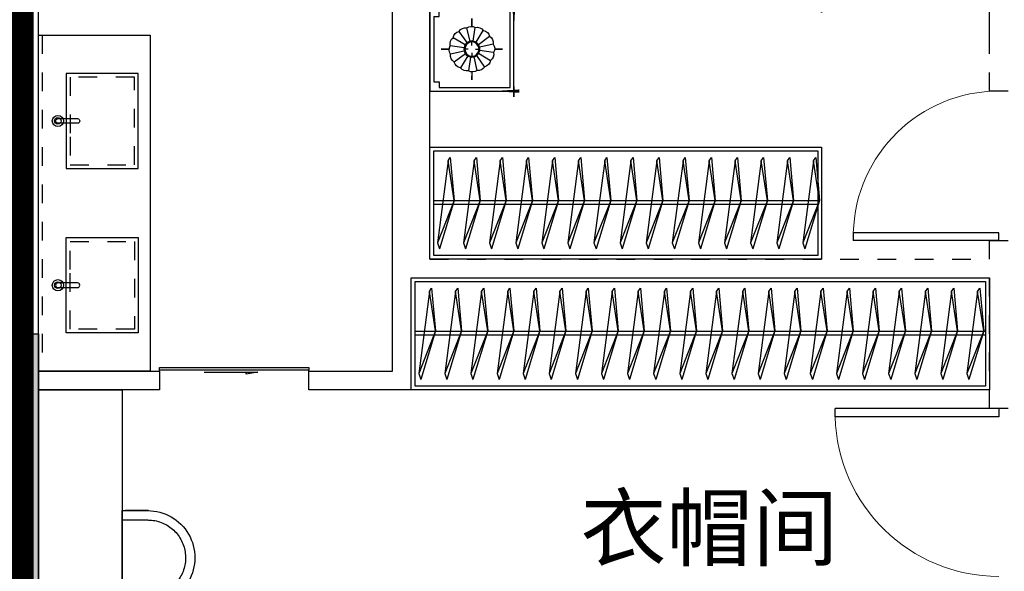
# Model space of a CAD drawing. Header units: millimetres. Extents: x 296296 to 297283, y 219875 to 220035.
# Tile 69 of 256: x 296688 to 296693, y 220017 to 220020. Entities that reach past the tile are written whole.
import ezdxf

# ---------------------------------------------------------------- set-up
doc = ezdxf.new("R2010")
doc.units = ezdxf.units.MM
for name, pattern in [('185洋房-中间套（报建版）-旧规$0$DASH', [0.35, 0.25, -0.1]), ('185洋房-中间套（报建版）-旧规$0$洋房户型$0$CONTINOUS', [0]), ('185洋房-中间套（报建版）-旧规$0$洋房户型$0$DASH', [0.35, 0.25, -0.1]), ('185洋房-中间套（报建版）-旧规$0$洋房户型$0$XU-140-SF-N1$0$DASH', [0.35, 0.25, -0.1])]:
    doc.linetypes.add(name, pattern=pattern)
doc.layers.add('面积-计容-住宅-1', color=1, linetype='Continuous', lineweight=0)
doc.styles.get("Standard").update_dxf_attribs({"font": 'arial.ttf'})

# ---------------------------------------------------------------- blocks, each defined once
blk = doc.blocks.new('wy53eu64i765i57i78i')
blk.add_hatch(color=253).paths.add_polyline_path([(982074.855165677, 187858.4381568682), (982274.855165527, 187858.4381568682), (982274.855165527, 184858.4381608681), (982074.855165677, 184858.4381608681)])
at = {"color": 253}
blk.add_lwpolyline([(982074.855165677, 187858.4381568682), (982274.855165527, 187858.4381568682), (982274.855165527, 184858.4381608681), (982074.855165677, 184858.4381608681)], close=True, dxfattribs=at)
blk = doc.blocks.new('sayea5yuteaytuytrauyt')
h = blk.add_hatch()
h.set_pattern_fill('钢筋混凝土', color=253, scale=100)
h.set_pattern_definition([(45, (0, 0), (-176.7766952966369, 176.7766952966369), []), (49.99999999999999, (0, 0), (717.2601826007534, -62.75213498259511), [75, -825]), (355, (0, 0), (-138.751333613, 752.1921337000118), [60, -660]), (100.4514, (59.77168, -5.22934), (578.5093817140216, 689.4395420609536), [63.74019000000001, -701.142112]), (46.1842, (0, 200), (1067.241048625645, -165.5190143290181), [112.5, -1237.5]), (96.63560000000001, (88.936745, 186.206693), (934.6627055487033, 974.1178709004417), [95.610288, -1051.713]), (351.1842, (0, 200), (934.6619451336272, 974.1186009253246), [90, -990]), (21, (100, 150), (596.9070521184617, -402.6188906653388), [75, -825]), (326.0000000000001, (100, 150), (243.3153319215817, 725.150045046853), [60, -660]), (71.4514, (149.742233, 116.448394), (840.22262858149, 322.5304967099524), [63.74019000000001, -701.142112]), (37.5, (0, 0), (12.15985531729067, 332.8938538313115), [0, -652, 0, -670, 0, -662.5]), (7.5, (0, 0), (263.0695374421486, 394.4117118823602), [0, -382, 0, -637, 0, -252.5]), (327.5, (-223, 0), (533.822436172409, -22.55487173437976), [0, -250, 0, -780, 0, -1035]), (317.5, (-323, 0), (583.1861693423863, 100.1049823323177), [0, -325, 0, -518, 0, -735])])
h.paths.add_polyline_path([(1007424.854593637, 89058.43775986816), (1007424.854593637, 87258.43856486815), (1007174.854593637, 87258.43856486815), (1007174.854593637, 89058.43775986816)])
h.paths.add_polyline_path([(1021574.855280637, 89058.43775986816), (1021574.855280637, 87258.43856486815), (1021324.855280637, 87258.43856486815), (1021324.855280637, 89058.43775986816)])
h.paths.add_polyline_path([(989374.8548266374, 89058.43775186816), (989374.8548266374, 87258.43815686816), (989124.8548266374, 87258.43815686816), (989124.8548266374, 89058.43775186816)])
h.paths.add_polyline_path([(1039624.855051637, 89058.43775186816), (1039624.855051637, 87258.43815686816), (1039374.855051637, 87258.43815686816), (1039374.855051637, 89058.43775186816)])
h.paths.add_polyline_path([(1014474.854936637, 87858.43815686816), (1014474.854936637, 84858.43816086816), (1014274.854936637, 84858.43816086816), (1014274.854936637, 87858.43815686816)])
h.paths.add_polyline_path([(1044574.854944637, 92958.43692786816), (1044574.854944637, 91158.43691286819), (1044374.854944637, 91158.43691286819), (1044374.854944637, 92758.43691286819), (1044074.854822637, 92758.43691286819), (1044074.854822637, 92958.43691286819)])
h.paths.add_polyline_path([(984374.8549336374, 92758.43691286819), (984374.8549336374, 91158.43691286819), (984174.8549336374, 91158.43691286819), (984174.8548116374, 92958.43691286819), (984674.8550556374, 92958.43691286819), (984674.8550556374, 92758.43691286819)])
h.paths.add_polyline_path([(1027974.850721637, 92758.43691286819), (1027974.850721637, 91258.40206186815), (1027774.850721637, 91258.40206186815), (1027774.850721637, 92958.43691286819), (1028324.850721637, 92958.43691286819), (1028324.850721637, 92758.43691286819)])
h.paths.add_polyline_path([(1000974.859155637, 92958.43691286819), (1000974.859155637, 91258.40206186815), (1000774.859155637, 91258.40206186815), (1000774.859155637, 92758.43691286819), (1000424.859155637, 92758.43691286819), (1000424.859155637, 92958.43691286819)])
h.paths.add_polyline_path([(1033174.859613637, 92958.43691286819), (1033174.859613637, 91258.40205786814), (1032974.859613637, 91258.40205786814), (1032974.859613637, 92758.43691286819), (1032624.859613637, 92758.43691286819), (1032624.859613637, 92958.43691286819)])
h.paths.add_polyline_path([(995774.8502636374, 92758.43691286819), (995774.8502636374, 91258.40205786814), (995574.8502636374, 91258.40205786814), (995574.8502636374, 92958.43691286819), (996124.8502636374, 92958.43691286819), (996124.8502636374, 92758.43691286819)])
h.paths.add_polyline_path([(1014874.854936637, 80258.43772586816), (1014874.854936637, 80058.43772586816), (1014274.854936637, 80058.43772586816), (1014274.854936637, 81858.43772586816), (1014474.854936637, 81858.43772586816), (1014474.854936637, 80258.43772586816)])
h.paths.add_polyline_path([(1046674.855165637, 92358.43775186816), (1046674.855165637, 90658.43777086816), (1046474.855165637, 90658.43777086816), (1046474.855165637, 92158.43775186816), (1046024.855051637, 92158.43775186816), (1046024.855051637, 92358.43775186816)])
h.paths.add_polyline_path([(982274.8547116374, 92158.43775186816), (982274.8547116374, 90658.43777086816), (982074.8547116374, 90658.43777086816), (982074.8547116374, 92358.43775186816), (982724.8548266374, 92358.43775186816), (982724.8548266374, 92158.43775186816)])
h.paths.add_polyline_path([(1042874.855566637, 80058.43772586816), (1042874.855604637, 79458.43791586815), (1042074.855596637, 79458.43791586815), (1042074.855596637, 79658.43791586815), (1042674.855566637, 79658.43791586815), (1042674.855528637, 80258.43772586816), (1043624.855539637, 80258.43772586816), (1043624.855539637, 80058.43772586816)])
h.paths.add_polyline_path([(1010674.855341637, 80058.43772586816), (1010674.855379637, 79458.43791586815), (1009874.855367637, 79458.43791586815), (1009874.855367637, 79658.43791586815), (1010474.855341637, 79658.43791586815), (1010474.855303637, 80258.43772586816), (1011424.855310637, 80258.43772586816), (1011424.855310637, 80058.43772586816)])
h.paths.add_polyline_path([(1018874.854505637, 79658.43791586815), (1018874.854505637, 79458.43791586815), (1018074.854498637, 79458.43791586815), (1018074.854536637, 80058.43772586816), (1017324.854563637, 80058.43772586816), (1017324.854563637, 80258.43772586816), (1018274.854536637, 80258.43773286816), (1018274.854536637, 79658.43791586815)])
h.paths.add_polyline_path([(986674.8542806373, 79658.43791586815), (986674.8542806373, 79458.43791586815), (985874.8542736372, 79458.43791586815), (985874.8543116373, 80058.43772586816), (985124.8543376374, 80058.43772586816), (985124.8543376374, 80258.43772586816), (986074.8543116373, 80258.43773286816), (986074.8543116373, 79658.43791586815)])
h.paths.add_polyline_path([(1016574.855280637, 92758.43691286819), (1016574.855280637, 91158.43691286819), (1016374.855280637, 91158.43691286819), (1016374.855280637, 92158.43775186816), (1016074.855051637, 92158.43775186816), (1016074.855051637, 92358.43775186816), (1016374.855280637, 92358.43775186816), (1016374.855280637, 92958.43691286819), (1016874.855280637, 92958.43691286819), (1016874.855280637, 92758.43691286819)])
h.paths.add_polyline_path([(1012374.854593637, 92158.43775186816), (1012374.854593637, 91158.43691286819), (1012174.854593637, 91158.43691286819), (1012174.854593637, 92758.43691286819), (1011874.854593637, 92758.43691286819), (1011874.854593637, 92958.43691286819), (1012374.854593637, 92958.43691286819), (1012374.854593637, 92358.43775186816), (1012674.854826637, 92358.43775186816), (1012674.854826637, 92158.43775186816)])
h.paths.add_polyline_path([(1031699.854631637, 87258.43614286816), (1031699.854631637, 86658.43778686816), (1029249.854215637, 86658.43778686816), (1029249.854215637, 87258.43614286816), (1029449.854215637, 87258.43614286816), (1029449.854215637, 86858.43778286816), (1031499.854631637, 86858.43778286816), (1031499.854631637, 87258.43614286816)])
h.paths.add_polyline_path([(999499.8556616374, 87258.43614286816), (999499.8556616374, 86658.43778686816), (997049.8552426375, 86658.43778686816), (997049.8552426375, 87258.43614286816), (997249.8552426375, 87258.43614286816), (997249.8552426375, 86858.43778286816), (999299.8556616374, 86858.43778286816), (999299.8556616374, 87258.43614286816)])
h.paths.add_polyline_path([(1029449.854215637, 89158.43772886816), (1029449.854215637, 88743.43829786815), (1029249.854215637, 88743.43829786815), (1029249.854215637, 89358.43772886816), (1031699.854631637, 89358.43772886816), (1031699.854631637, 88743.43913286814), (1031499.854631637, 88743.43913286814), (1031499.854631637, 89158.43772886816)])
h.paths.add_polyline_path([(999499.8556616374, 89358.43772886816), (999499.8556616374, 88743.43829786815), (999299.8556616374, 88743.43829786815), (999299.8556616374, 89158.43772886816), (997249.8552426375, 89158.43772886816), (997249.8552426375, 88743.43913286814), (997049.8552426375, 88743.43913286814), (997049.8552426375, 89358.43772886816)])
h.paths.add_polyline_path([(1026174.845110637, 92958.43691286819), (1026174.845110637, 90058.43717586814), (1025974.845110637, 90058.43717586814), (1025974.845110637, 92758.43691286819), (1025574.850809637, 92758.43691286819), (1025574.850809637, 92958.43691286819)])
h.paths.add_polyline_path([(1002774.864763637, 92758.43691286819), (1002774.864763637, 90058.43717586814), (1002574.864763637, 90058.43717586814), (1002574.864763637, 92958.43691286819), (1003174.859068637, 92958.43691286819), (1003174.859068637, 92758.43691286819)])
h.paths.add_polyline_path([(993974.8547306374, 92958.43691686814), (993974.8547306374, 90058.44779286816), (993774.8547306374, 90058.44779286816), (993774.8547306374, 92758.43691286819), (993374.8515306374, 92758.43691286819), (993374.8515306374, 92958.43691286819)])
h.paths.add_polyline_path([(1034974.855142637, 92758.43691286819), (1034974.855142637, 90058.44779286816), (1034774.855142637, 90058.44779286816), (1034774.855142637, 92958.43691686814), (1035374.858343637, 92958.43691286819), (1035374.858343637, 92758.43691286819)])
h.paths.add_polyline_path([(1046674.855165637, 83408.43776386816), (1046674.855165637, 80058.43772586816), (1046074.855165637, 80058.43772586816), (1046074.855165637, 80258.43772586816), (1046474.855165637, 80258.43772586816), (1046474.855165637, 83408.43776386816)])
h.paths.add_polyline_path([(982674.8547116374, 80258.43772586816), (982674.8547116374, 80058.43772586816), (982074.8547116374, 80058.43772586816), (982074.8547116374, 83408.43776386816), (982274.8547116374, 83408.43776386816), (982274.8547116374, 80258.43772586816)])
h.paths.add_polyline_path([(1001674.854280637, 89358.43772886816), (1001674.854280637, 86658.43778686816), (1001474.854280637, 86658.43778686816), (1001474.854280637, 89158.43772886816), (1000774.859155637, 89158.43772886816), (1000774.859155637, 89358.43772886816)])
h.paths.add_polyline_path([(1027274.855596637, 89158.43772886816), (1027274.855596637, 86658.43778686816), (1027074.855596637, 86658.43778686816), (1027074.855596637, 89358.43772886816), (1027974.850721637, 89358.43772886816), (1027974.850721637, 89158.43772886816)])
h.paths.add_polyline_path([(995074.8548266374, 89158.43772886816), (995074.8548266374, 86658.43778686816), (994874.8548266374, 86658.43778686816), (994874.8548266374, 89358.43772886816), (995774.8502636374, 89358.43772886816), (995774.8502636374, 89158.43772886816)])
h.paths.add_polyline_path([(1033874.855051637, 89358.43772886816), (1033874.855051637, 86658.43778686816), (1033674.855051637, 86658.43778686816), (1033674.855051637, 89158.43772886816), (1032974.859613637, 89158.43772886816), (1032974.859613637, 89358.43772886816)])
h.paths.add_polyline_path([(989374.8548266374, 92958.43691286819), (989374.8548266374, 92158.43691286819), (988974.8548266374, 92158.43691286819), (988974.8548266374, 92958.43691286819)])
h.paths.add_polyline_path([(1007574.854593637, 92958.43691286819), (1007574.854593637, 92158.43691286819), (1007174.854593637, 92158.43691286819), (1007174.854593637, 92958.43691286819)])
h.paths.add_polyline_path([(995074.8548266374, 79658.43738986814), (995074.8548266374, 79258.43738986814), (994374.8548266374, 79258.43738986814), (994374.8548266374, 79658.43738986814)])
h.paths.add_polyline_path([(1002174.854280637, 79658.43738986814), (1002174.854280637, 79258.43738986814), (1001474.854280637, 79258.43738986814), (1001474.854280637, 79658.43738986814)])
h.paths.add_polyline_path([(1027274.855596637, 79658.43738986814), (1027274.855596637, 79258.43738986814), (1026574.855596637, 79258.43738986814), (1026574.855596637, 79658.43738986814)])
h.paths.add_polyline_path([(1034374.855051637, 79658.43738986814), (1034374.855051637, 79258.43738986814), (1033674.855051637, 79258.43738986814), (1033674.855051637, 79658.43738986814)])
h.paths.add_polyline_path([(1039774.855051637, 92958.43691286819), (1039774.855051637, 92158.43691286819), (1039374.855051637, 92158.43691286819), (1039374.855051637, 92958.43691286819)])
h.paths.add_polyline_path([(1021574.855280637, 92958.43691286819), (1021574.855280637, 92158.43691286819), (1021174.855280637, 92158.43691286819), (1021174.855280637, 92958.43691286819)])
at = {"color": 253}
blk.add_lwpolyline([(1014474.854936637, 87858.43815686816), (1014474.854936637, 84858.43816086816), (1014274.854936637, 84858.43816086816), (1014274.854936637, 87858.43815686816), (1014474.854936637, 87858.43815686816)], close=True, dxfattribs=at)
blk = doc.blocks.new('4uyh5uj6kj67j75rykjtuk7tsik76ykj')
at = {"color": 253}
blk.add_text('衣帽间', height=337.5886524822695, dxfattribs=at).set_placement((842383.0000000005, 428650))
blk = doc.blocks.new('185洋房外包（2F南入）-中间(报建版）')
at = {"color": 253, "linetype": 'Continuous'}
blk.add_line((27907.36407352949, 11149.57977557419), (27907.36407352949, 23049.57977558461), dxfattribs=at)
blk = doc.blocks.new('185洋房-中间套（报建版）-旧规$0$洋房户型$0$11A$C643C1FD2')
at = {"color": 253}
for points in [[(28.00162752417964, 342.6770962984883, -0.2633679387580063), (0.0515171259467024, 361.4657623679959, -0.494818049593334), (9.22300753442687, 380.2089987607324, -0.049224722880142), (26.89366485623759, 381.9528907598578, -0.0368308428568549), (50.53589313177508, 380.2089987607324, -0.0318926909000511), (88.513958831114, 372.0737317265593, 0.0357819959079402), (122.4282498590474, 365.0841070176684, 0.0329412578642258), (212.0899194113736, 359.1705537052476, 0.0265644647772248), (323.3170857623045, 365.0841070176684, 0.0179054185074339), (360.8313586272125, 370.4487565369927, -0.0333974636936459), (381.0393698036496, 372.7026747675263, -0.0320396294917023), (418.1219118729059, 371.9701745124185, 0.018441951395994), (482.4437609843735, 368.9494421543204, 0.0108372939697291), (547.20722402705, 369.7023622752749, 0.0146238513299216), (595.1154809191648, 372.7026747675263, 0.1112493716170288), (617.6622878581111, 380.009099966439, -0.1537083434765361), (634.5505437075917, 383.9622313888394, -0.0764444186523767), (641.9869964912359, 382.2391803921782, -0.215512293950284), (643.9398537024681, 380.2089987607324, -0.5858582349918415), (641.2773915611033, 377.1638927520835, 0.3634893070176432), (636.428366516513, 374.5792910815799, 0.1917162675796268), (636.3710470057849, 363.0441536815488, -0.1296753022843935), (638.3061893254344, 346.4303289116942, -0.0173502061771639), (635.3064320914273, 329.6262630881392, 0.0193256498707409), (632.6727208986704, 314.5282753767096, 0.0188175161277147), (626.0583722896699, 246.1461785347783, 0.0218280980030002), (625.1612337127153, 186.9199199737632, 0.0062041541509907), (626.5468691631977, 153.0692459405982, 0.0019630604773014), (632.6727208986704, 46.17539165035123, 0.0283408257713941), (636.9498540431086, 10.04676229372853, -0.1170135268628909), (636.428366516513, 1.137023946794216, -0.3660599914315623), (634.9992988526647, 0.2057491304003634, -0.0397304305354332), (621.4055880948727, 3.013640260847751, -0.0483088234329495), (607.6671159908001, 8.49546699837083, 0.0629807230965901), (596.9933037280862, 12.39658056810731, 0.0405796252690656), (573.5959727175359, 15.7771522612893, 0.0143450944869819), (506.85604535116, 18.02642949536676, 0.0054844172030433), (381.4113608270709, 17.27782013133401, 0.0071527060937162), (285.2684470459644, 14.27319686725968, 0.0087615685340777), (242.7241944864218, 11.586396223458, -0.0081531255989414), (197.0090114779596, 8.643489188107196, -0.062510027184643), (139.879690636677, 13.04411358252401, 0.078669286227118), (94.29284231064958, 15.08410701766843, 0.0478250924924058), (71.93141105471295, 10.36764307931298, -0.0344939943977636), (41.1465831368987, 3.013640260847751, -0.0235713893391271), (15.81139786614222, -8.1299222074e-06, -0.5102284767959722), (14.85667191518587, 1.137023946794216), (22.36815910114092, 31.16260241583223), (43.02460189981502, 113.7327313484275, 0.0730409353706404), (44.97563112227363, 133.3135636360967, 0.0233051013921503), (39.26876032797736, 194.4262439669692, 0.0182988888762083), (35.19884174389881, 217.2706755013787, -0.0109698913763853), (27.85368260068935, 255.2657693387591, -0.0422811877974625), (24.94686314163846, 289.579173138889, -0.0272005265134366), (27.85368260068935, 342.9727865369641)], [(583.8483481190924, 374.5792910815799, 0.0881531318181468), (549.3185234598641, 371.0355364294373, 0.0881531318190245), (518.1231781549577, 355.8132692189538, 0.0775471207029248), (496.4769416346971, 334.2011149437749, 0.077547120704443), (482.4437609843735, 307.0218101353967)], [(501.8616993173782, 368.8804882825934, 0.0278421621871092), (478.0799251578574, 358.2673156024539, 0.0486850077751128), (465.5431597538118, 350.1835615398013, 0.0236664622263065), (437.6198862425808, 325.8245057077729, 0.0312234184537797), (418.5966097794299, 305.1453350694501, 0.0468009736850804), (413.4886008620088, 297.4792006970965, 0.023190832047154), (405.4516541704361, 280.7496055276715)], [(118.3913605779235, 15.79728258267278, 0.0097294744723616), (145.6801728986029, 24.82911724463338, 0.009729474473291), (172.5969230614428, 34.91583502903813, 0.0079705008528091), (194.3418602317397, 43.95450188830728, 0.0079705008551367), (215.7876314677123, 53.68171564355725)]]:
    blk.add_lwpolyline(points, format="xyb", dxfattribs=at)
blk = doc.blocks.new('185洋房-中间套（报建版）-旧规$0$洋房户型$0$11A$C5A527934')
at = {"color": 253}
for p, q in [((122.7863028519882, 492.3297854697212), (194.0422210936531, 398.7701386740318)), ((469.082148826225, 493.1734273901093), (467.2889541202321, 399.6312042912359)), ((194.0422210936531, 398.7701386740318), (261.6452530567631, 281.4336128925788)), ((347.0384173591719, 320.5457457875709), (364.8287260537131, 400.5479455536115)), ((467.2889541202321, 399.6312042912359), (490.5114477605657, 289.7861020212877)), ((329.248285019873, 268.9888375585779), (347.0384173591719, 320.5457457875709)), ((530.7634408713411, 243.3727071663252), (592.6898554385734, 326.9167924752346)), ((592.6898554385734, 326.9167924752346), (677.8384109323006, 360.9532905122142)), ((677.8384109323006, 360.9532905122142), (699.5126560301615, 357.8590980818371)), ((261.6452530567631, 281.4336128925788), (277.656460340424, 231.6545115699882)), ((277.656460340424, 231.6545115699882), (329.248285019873, 268.9888375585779)), ((490.5114477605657, 289.7861020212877), (530.7634408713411, 243.3727071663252)), ((530.7634408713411, 243.3727071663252), (591.1416068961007, 268.1265008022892)), ((591.1416068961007, 268.1265008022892), (653.0678451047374, 265.0323083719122)), ((653.0678451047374, 265.0323083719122), (741.3128976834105, 249.5610920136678)), ((69.51041293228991, 247.6549006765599), (37.09750266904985, 229.6184736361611)), ((162.0198065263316, 260.0996760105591), (69.51041293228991, 247.6549006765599)), ((277.656460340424, 231.6545115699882), (162.0198065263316, 260.0996760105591)), ((277.656460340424, 231.6545115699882), (233.1808649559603, 174.7640555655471)), ((277.656460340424, 231.6545115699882), (288.2512753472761, 146.9533973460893)), ((363.562474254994, 226.3543945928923), (318.6659118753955, 193.8651198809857)), ((530.7634408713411, 243.3727071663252), (363.562474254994, 226.3543945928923)), ((530.7634408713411, 243.3727071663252), (502.8965543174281, 169.1111991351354)), ((741.3128976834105, 249.5610920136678), (744.2826452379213, 243.7632998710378)), ((233.1808649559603, 174.7640555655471), (174.4729873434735, 132.0963089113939)), ((318.6659118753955, 193.8651198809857), (307.8287011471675, 186.1295117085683)), ((502.8965543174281, 169.1111991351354), (521.4744786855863, 94.8498182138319)), ((174.4729873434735, 132.0963089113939), (90.85874809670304, 132.0963089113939)), ((289.9070901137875, 133.7158508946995), (300.5571840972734, 48.57280439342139)), ((521.4744786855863, 94.8498182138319), (569.7114051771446, 38.53747242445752))]:
    blk.add_line(p, q, dxfattribs=at)
blk.add_lwpolyline([(405.0356356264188, 391.5003112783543, -0.0256263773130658), (394.5934741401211, 394.0405346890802, -0.0108003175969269), (278.209239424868, 431.5106167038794, -0.0045599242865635), (199.4338971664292, 459.5707737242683, -0.0112502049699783), (167.8769151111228, 471.9491266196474, -0.0693939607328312), (150.9364112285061, 481.9861399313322, 0.0797562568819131), (135.9971100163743, 490.4264496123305, 0.1063994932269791), (122.7863028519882, 492.3297854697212, 0.3286420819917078), (119.1773717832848, 489.2655320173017, 0.2995467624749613), (121.3153486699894, 483.4137400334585, -0.1899166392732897), (126.2542959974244, 475.4833428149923, -0.0335175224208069), (127.3176843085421, 466.2475801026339, -0.0756271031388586), (126.8906863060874, 462.1304654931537, -0.0534886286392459), (124.2209201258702, 455.063051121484, -0.0178378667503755), (113.3135905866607, 435.2732662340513, -0.0383935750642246), (97.84424402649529, 413.4275901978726, 0.0595290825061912), (88.45066338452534, 398.9000875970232, 0.0359425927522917), (78.95537845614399, 375.3470172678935, 0.011245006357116), (55.85925023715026, 297.6302435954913, 0.0062027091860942), (46.61283075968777, 262.009805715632, -0.010783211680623), (41.10622010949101, 241.5682398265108, -0.0194848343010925), (37.09750266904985, 229.6184736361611, -0.0050616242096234), (19.43351800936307, 184.4461909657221, -0.1013919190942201), (4.367418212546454, 161.6979340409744, 0.2237680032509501), (2.24386440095e-05, 149.6127858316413, 0.2555795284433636), (2.805489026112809, 145.4583129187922, 0.0815627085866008), (16.92475666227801, 140.8788286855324, 0.0718052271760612), (32.32184490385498, 140.7632261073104, -0.0699853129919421), (48.11559286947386, 140.7018463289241, -0.0354599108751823), (101.6783004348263, 129.0320565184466, -0.0294323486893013), (163.8247328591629, 106.7504570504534, -0.0015539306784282), (193.8273851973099, 93.84524431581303, 0.0015200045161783), (224.4987916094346, 80.64991030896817, 0.004735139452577), (256.237719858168, 67.46336765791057, -0.0038204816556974), (295.604757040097, 51.19196171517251, -0.2960011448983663), (315.3198151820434, 22.10359100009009, 0.6497743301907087), (334.6137799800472, 13.98520612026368, 0.0231899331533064), (338.6621444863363, 18.15789371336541, -0.0288000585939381), (341.960333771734, 21.48196777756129, -0.0057266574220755), (347.8876233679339, 26.68343014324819, 0.0043580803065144), (355.6948428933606, 33.49688085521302, 0.0275279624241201), (370.9950301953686, 48.67188713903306, 0.0462141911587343), (378.6929041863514, 58.96571177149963, 0.194121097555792), (381.2113511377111, 73.97301234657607, -0.1337189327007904), (382.2652226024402, 95.61669339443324, -0.0057790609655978), (388.9653815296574, 115.431317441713, -0.0088817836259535)], format="xyb", dxfattribs=at)
blk.add_lwpolyline([(770.2698468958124, 299.0561550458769, 0.1013919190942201), (787.0352203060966, 320.5827156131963, -0.2237680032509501), (792.3160632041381, 332.2975630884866, -0.2555795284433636), (789.8372789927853, 336.6548462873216, -0.0815627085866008), (776.1105519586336, 342.3030636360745, -0.0718052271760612), (760.7676185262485, 343.5984725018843, 0.0699853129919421), (745.0250362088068, 344.8702209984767, 0.0354599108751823), (692.5143547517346, 360.6111221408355, 0.0294323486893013), (632.2585668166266, 387.5905357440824, 0.0015539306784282), (603.3333250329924, 402.757409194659, -0.0015200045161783), (573.7635334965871, 418.2648087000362, -0.004735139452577), (543.1286866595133, 433.8452654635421, 0.0038204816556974), (505.1246174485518, 453.0861851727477, 0.2960011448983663), (487.6971029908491, 483.6000929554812, 0.265444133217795), (469.082148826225, 493.1734273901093, -0.0231899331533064), (464.7258680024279, 489.3233112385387, 0.0288000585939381), (461.1825995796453, 486.2618132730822, 0.0057266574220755), (454.8740680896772, 481.5299634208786, -0.0043580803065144), (446.5675822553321, 475.3349589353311, -0.0275279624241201), (430.149279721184, 461.3773126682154, -0.0462141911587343), (421.6850562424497, 451.7037915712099, -0.194121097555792), (418.0237477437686, 436.9336708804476, 0.1337189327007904), (415.3140452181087, 415.4344363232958, 0.0115049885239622), (398.5551213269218, 377.3189803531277, 0.0088817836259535), (374.8533441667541, 328.8747350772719, 0.0124257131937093), (341.4359616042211, 267.358714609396, -0.0336123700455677), (330.0450882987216, 244.0923795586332), (309.3242681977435, 193.4073047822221), (293.3396342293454, 154.3073867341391, 0.2243410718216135), (280.2644931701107, 142.336453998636, -0.7227715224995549), (280.1118582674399, 134.362428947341, -0.1035130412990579), (283.475598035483, 133.9159818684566, 0.0534647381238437), (289.9907356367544, 133.7042395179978, 0.0301092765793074), (310.7412826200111, 129.5083340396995, -0.0314364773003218), (330.6279829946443, 125.5419687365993, -0.0532399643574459), (344.2355694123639, 125.1658530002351, 0.0551795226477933), (357.3661006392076, 124.7520930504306, 0.0562710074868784), (380.1486569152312, 118.8334074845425, 0.0108003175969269), (493.3185365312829, 72.55300682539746, 0.0045599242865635), (569.7114051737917, 38.53747242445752, 0.0112502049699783), (600.2267866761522, 23.7767736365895, 0.0693939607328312), (616.3481453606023, 12.47084147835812, -0.0797562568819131), (630.5965715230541, 2.91030277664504, -0.1063994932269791), (643.622630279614, -7.6228861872e-06, -0.3286420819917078), (647.45581179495, 2.778616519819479, -0.2995467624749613), (645.7726487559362, 8.777064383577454, 0.1899166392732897), (641.4560746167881, 17.06268979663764, 0.0335175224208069), (641.103711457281, 26.35278924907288, 0.0756271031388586), (641.8450193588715, 30.42506412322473, 0.0534886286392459), (645.0486305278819, 37.26705745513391, 0.0178378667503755), (657.4407085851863, 56.16260785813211, 0.0383935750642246), (674.5389620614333, 76.75833489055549, -0.0595290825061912), (685.0184041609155, 90.52310813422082, -0.0359425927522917), (696.2910374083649, 113.2791029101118, -0.011245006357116), (725.2760093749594, 188.9969967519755, -0.0062027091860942), (737.2254412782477, 223.8039349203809, 0.010783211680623), (744.2826452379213, 243.7632998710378, 0.0194848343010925), (749.1954882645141, 255.370655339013, 0.0050616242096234)], format="xyb", close=True, dxfattribs=at)
blk = doc.blocks.new('185洋房-中间套（报建版）-旧规$0$洋房户型$0$11cdx床头灯2.0')
at = {"color": 253}
for p, q in [((0, 121.9930754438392), (0, 164.8358911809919)), ((-6.675826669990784, 42.33230819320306), (-18.26673075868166, 115.8317782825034)), ((10.03221337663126, 41.66468136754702), (27.45064381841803, 114.0049844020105)), ((-34.65398450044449, 25.21293987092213), (-94.82196508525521, 68.98890669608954)), ((-22.36753262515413, 36.55522483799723), (-61.20316116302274, 100.0242339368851)), ((25.21293987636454, 34.65398449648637), (68.98890671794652, 94.82196510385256)), ((36.55522483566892, 22.36753262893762), (100.0242339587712, 61.20316118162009)), ((-121.9930754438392, 0), (-164.8358911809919, 0)), ((-41.66468137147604, 10.0322133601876), (-114.0049843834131, 27.45064379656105)), ((-19.46074865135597, 0), (-38.24746614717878, 0)), ((0, 19.46074865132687), (0, 38.24746614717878)), ((19.46074865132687, 0), (38.24746614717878, 0)), ((42.33230819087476, 6.675826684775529), (115.8317783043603, 18.26673077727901)), ((121.9930754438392, 0), (164.8358911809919, 0)), ((-42.33230818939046, -6.675826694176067), (-115.831778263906, -18.26673078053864)), ((-36.55522482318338, -22.36753264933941), (-100.0242339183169, -61.20316118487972)), ((-25.21293984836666, -34.65398451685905), (-68.9889066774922, -94.82196510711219)), ((-27.26200928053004, -114.0502396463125), (-9.963274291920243, -41.68122052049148)), ((0, -19.46074865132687), (0, -38.24746614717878)), ((18.72336690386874, -113.8760766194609), (6.952890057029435, -42.28768495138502)), ((62.58618011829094, -99.16473352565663), (22.87297582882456, -36.24110863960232)), ((34.65398451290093, -25.21293985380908), (96.00410843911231, -67.33413310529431)), ((41.66468137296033, -10.03221335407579), (114.3802456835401, -25.8424789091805)), ((0, -121.9930754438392), (0, -164.8358911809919))]:
    blk.add_line(p, q, dxfattribs=at)
for points in [[(0, 164.8358911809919), (0, 121.9930754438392)], [(-164.8358911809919, 0), (-121.9930754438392, 0)], [(164.8358911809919, 0), (122.0982539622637, -1.711093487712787)], [(0, -164.8358911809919), (0, -121.9930754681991)]]:
    blk.add_lwpolyline(points, dxfattribs=at)
for radius in [42.85546614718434, 38.24746614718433]:
    blk.add_circle((0, 0), radius, dxfattribs=at)
for centre, start, end in [((-28.32740078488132, 77.05201628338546), 75.48094052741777, 145.0444984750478), ((3.315424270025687, 82.02720775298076), 52.98094052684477, 122.5444984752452), ((34.45350603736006, 74.51450042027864), 30.48094052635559, 100.0444984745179), ((-74.51450040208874, 34.45350601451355), 120.4809405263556, 190.0444984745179), ((-55.65763585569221, 60.34635381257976), 97.98094052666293, 167.5444984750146), ((60.34635383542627, 55.6576358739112), 7.980940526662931, 77.54449847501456), ((77.05201630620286, 28.32740080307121), 345.4809405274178, 55.04449847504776), ((-82.02720773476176, 3.315424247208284), 142.9809405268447, 212.5444984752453), ((82.02720777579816, -3.315424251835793), 322.9809405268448, 32.54449847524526), ((-77.05201626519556, -28.32740080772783), 165.4809405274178, 235.0444984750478), ((74.51450044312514, -34.45350601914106), 300.4809405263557, 10.04449847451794), ((-60.34635379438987, -55.65763587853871), 187.9809405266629, 257.5444984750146), ((-34.45350599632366, -74.51450042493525), 210.4809405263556, 280.044498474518), ((28.32740082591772, -77.05201628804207), 255.4809405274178, 325.0444984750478), ((55.65763589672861, -60.34635381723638), 277.9809405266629, 347.5444984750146), ((-3.31542422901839, -82.02720775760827), 232.9809405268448, 302.5444984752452)]:
    blk.add_arc(centre, 40.1031497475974, start, end, dxfattribs=at)
blk = doc.blocks.new('*U1160')
at = {"color": 253}
for p, q in [((-900, 0), (-1350, 0)), ((-1350, 0), (-1350, -450)), ((-1350, 0), (1350, 0)), ((900, 0), (-900, 0)), ((-900, 0), (-900, -2100)), ((-900, -450), (-900, 0)), ((900, -2100), (900, 0)), ((900, -450), (900, 0)), ((900, 0), (1350, 0)), ((1350, 0), (1350, -450)), ((-1330, -50), (-1330, -430)), ((-920, -430), (-920, -50)), ((900, -52.37141133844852), (-900, -52.37141133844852)), ((920, -430), (920, -50)), ((1330, -50), (1330, -430)), ((-1350, -450), (-900, -450)), ((-1330, -430), (-920, -430)), ((1350, -450), (900, -450)), ((1330, -430), (920, -430)), ((-900, -2100), (900, -2100))]:
    blk.add_line(p, q, dxfattribs=at)
at = {"color": 253, "linetype": '185洋房-中间套（报建版）-旧规$0$洋房户型$0$CONTINOUS', "ltscale": 2.5}
blk.add_line((900, -494.0539780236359), (-129.6384496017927, -493.6936342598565), dxfattribs=at)
at = {"color": 253}
for points in [[(-1300, -20), (-1300, -50), (-1330, -50)], [(-950, -20), (-1300, -20)], [(-950, -20), (-950, -50), (-920, -50)], [(950, -20), (950, -50), (920, -50)], [(950, -20), (1300, -20)], [(1300, -20), (1300, -50), (1330, -50)]]:
    blk.add_lwpolyline(points, dxfattribs=at)
for points in [[(-1350, -332.5829230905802, 0, 18, 0), (-1350, -478.5486145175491, 10, 10, 0)], [(-900, -349.7433749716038, 0, 10, 0), (-900, -477.732901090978, 10, 10, 0)], [(900, -349.7433749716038, 0, 10, 0), (900, -477.732901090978, 10, 10, 0)], [(1350, -332.5829230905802, 0, 18, 0), (1350, -478.5486145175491, 10, 10, 0)], [(-1380.642982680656, -450, 10, 0, 0), (-1202.928873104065, -450, 10, 10, 0)], [(-873.3039343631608, -450, 18, 0, 0), (-1032.485541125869, -450, 10, 10, 0)], [(873.3039343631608, -450, 18, 0, 0), (1032.485541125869, -450, 10, 10, 0)], [(1380.642982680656, -450, 10, 0, 0), (1202.928873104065, -450, 10, 10, 0)], [(668.4798599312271, -1858.974266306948, 10, 0, 0.3742418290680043), (834.35406832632, -1895.367973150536, 10, 10, -2.215859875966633)], [(686.134763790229, -1863.698682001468, 10, 0, -0.1770186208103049), (693.2691898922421, -1995.667389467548, 10, 10, 2.215859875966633)], [(900, -1958.516598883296, 0, 10, 0), (900, -2130, 10, 10, 0)], [(-900, -2005.373558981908, 0, 10, 0), (-900, -2130, 10, 10, 0)], [(-658.2516379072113, -2100, 0, 10, 0), (-930, -2100, 10, 10, 0)], [(775.3735589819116, -2100, 0, 10, 0), (930, -2100, 10, 10, 0)]]:
    blk.add_lwpolyline(points, format="xyseb", dxfattribs=at)
at = {"color": 253, "linetype": '185洋房-中间套（报建版）-旧规$0$洋房户型$0$CONTINOUS', "ltscale": 2.5}
for centre, radius, start, end in [((-128.8583196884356, -1775.735626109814), 1282.042229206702, 90.03486480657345, 126.977026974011), ((-10.6178487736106, -1124.520932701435), 641.9571511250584, 100.6846126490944, 154.0789214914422), ((515.9483600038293, -1720.672995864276), 391.6461517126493, 284.3565564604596, 348.6982700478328), ((773.9434106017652, -1781.829325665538), 129.6719098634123, 228.5450077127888, 346.4386693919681), ((519.1637179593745, -1944.946974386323), 181.3429785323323, 301.1833281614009, 22.206194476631)]:
    blk.add_arc(centre, radius, start, end, dxfattribs=at)
at = {"color": 253, "linetype": '185洋房-中间套（报建版）-旧规$0$洋房户型$0$XU-140-SF-N1$0$DASH', "ltscale": 2.5}
blk.add_arc((-757.918790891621, -855.2302890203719), 175.8930122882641, 5.188406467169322, 143.8786841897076, dxfattribs=at)
at = {"color": 253, "xscale": -1}
for name, p in [('185洋房-中间套（报建版）-旧规$0$洋房户型$0$11cdx床头灯2.0', (-1125, -225)), ('185洋房-中间套（报建版）-旧规$0$洋房户型$0$11A$C643C1FD2', (-140.3062636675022, -485.6770544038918))]:
    blk.add_blockref(name, p, dxfattribs=at)
at = {"color": 253}
for name, p in [('185洋房-中间套（报建版）-旧规$0$洋房户型$0$11A$C643C1FD2', (140.3062636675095, -485.6770544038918)), ('185洋房-中间套（报建版）-旧规$0$洋房户型$0$11cdx床头灯2.0', (1125, -225)), ('185洋房-中间套（报建版）-旧规$0$洋房户型$0$11A$C5A527934', (-835.6395401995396, -1956.163217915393))]:
    blk.add_blockref(name, p, dxfattribs=at)
blk = doc.blocks.new('185洋房-中间套（报建版）-旧规$0$洋房户型$0$11A$C17570B11')
at = {"color": 253}
for p, q in [((0, 0), (-211.0270006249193, -32.54784116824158)), ((0, 0), (228.5429438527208, -89.85827781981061)), ((-211.0270006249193, -32.54784116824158), (-229.8062428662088, -20.4895358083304)), ((-211.0270006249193, -32.54784116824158), (228.5429438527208, -89.85827781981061)), ((228.5429438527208, -89.85827781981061), (259.1465271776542, -78.90659712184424))]:
    blk.add_line(p, q, dxfattribs=at)
blk.add_lwpolyline([(-229.8062428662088, -20.4895358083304), (0, 0), (259.1465271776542, -78.90659712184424)], dxfattribs=at)
blk = doc.blocks.new('*U1161')
at = {"color": 253}
for points in [[(1399.999998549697, 0), (4500.000001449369, 0), (4500.000001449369, -599.9999999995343), (1399.999998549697, -599.9999999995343)], [(1419.999998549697, -20), (4480.000001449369, -20), (4480.000001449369, -579.9999999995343), (1419.999998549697, -579.9999999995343)]]:
    blk.add_lwpolyline(points, close=True, dxfattribs=at)
for points in [[(1419.999998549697, -285.2554255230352), (4480.000001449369, -285.2554255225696)], [(1419.999998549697, -305.2554255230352), (4480.000001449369, -305.2554255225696)]]:
    blk.add_lwpolyline(points, dxfattribs=at)
at = {"color": 253, "rotation": 270}
for p in [(1529.565361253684, -285.148174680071), (1669.565361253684, -285.148174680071), (1809.565361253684, -285.148174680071), (1949.565361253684, -285.148174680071), (2089.565361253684, -285.148174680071), (2229.565361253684, -285.148174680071), (2369.565361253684, -285.148174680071), (2509.565361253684, -285.148174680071), (2649.565361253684, -285.148174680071), (2789.565361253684, -285.148174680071), (2929.565361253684, -285.148174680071), (3069.565361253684, -285.148174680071), (3209.565361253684, -285.148174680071), (3349.565361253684, -285.148174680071), (3489.565361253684, -285.148174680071), (3629.565361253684, -285.148174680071), (3769.565361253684, -285.148174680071), (3909.565361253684, -285.148174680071), (4049.565361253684, -285.148174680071), (4189.565361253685, -285.148174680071), (4329.565361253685, -285.148174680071), (4469.565361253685, -285.148174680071)]:
    blk.add_blockref('185洋房-中间套（报建版）-旧规$0$洋房户型$0$11A$C17570B11', p, dxfattribs=at)
blk = doc.blocks.new('*U1162')
at = {"color": 253}
for points in [[(49.99999854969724, 0), (2150.00000144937, 0), (2150.00000144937, -599.9999999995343), (49.99999854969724, -599.9999999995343)], [(69.99999854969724, -20), (2130.00000144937, -20), (2130.00000144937, -579.9999999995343), (69.99999854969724, -579.9999999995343)]]:
    blk.add_lwpolyline(points, close=True, dxfattribs=at)
for points in [[(69.99999854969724, -285.2554255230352), (2130.00000144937, -285.2554255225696)], [(69.99999854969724, -305.2554255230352), (2130.00000144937, -305.2554255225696)]]:
    blk.add_lwpolyline(points, dxfattribs=at)
at = {"color": 253, "rotation": 270}
for p in [(179.5653612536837, -285.148174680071), (319.5653612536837, -285.148174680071), (459.5653612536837, -285.148174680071), (599.5653612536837, -285.148174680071), (739.5653612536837, -285.148174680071), (879.5653612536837, -285.148174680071), (1019.565361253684, -285.148174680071), (1159.565361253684, -285.148174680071), (1299.565361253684, -285.148174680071), (1439.565361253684, -285.148174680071), (1579.565361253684, -285.148174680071), (1719.565361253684, -285.148174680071), (1859.565361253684, -285.148174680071), (1999.565361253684, -285.148174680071), (2139.565361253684, -285.148174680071)]:
    blk.add_blockref('185洋房-中间套（报建版）-旧规$0$洋房户型$0$11A$C17570B11', p, dxfattribs=at)
blk = doc.blocks.new('185洋房-中间套（报建版）-旧规$0$洋房户型$0$0627004614060755559669DADA558Desk_7_ICDA')
at = {"color": 253, "linetype": 'ByBlock'}
for p, q in [((135.5067688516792, 454.3815198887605), (-1.33659341e-08, 454.3815198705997)), ((4.08836058e-08, 50.00073370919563), (135.8617244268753, 49.99874006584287))]:
    blk.add_line(p, q, dxfattribs=at)
at = {"color": 253}
blk.add_lwpolyline([(135.5067688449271, 504.3815198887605), (-2.01180228e-08, 504.3815198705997), (4.76356945e-08, 0), (141.585731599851, 1.67638063e-08), (18.23688822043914, 2.0954758e-09)], dxfattribs=at)
blk.add_ellipse((137.2971440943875, 252.1907599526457), major_axis=(9.543512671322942, 252.0164800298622), ratio=0.9999999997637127, start_param=3.172344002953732, end_param=6.328134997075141, dxfattribs=at)
at = {"color": 253, "linetype": 'ByBlock'}
blk.add_open_spline([(135.8617244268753, 49.99874006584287), (142.8966715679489, 49.94879694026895), (149.9342136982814, 50.2663414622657), (168.7145371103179, 52.09909560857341), (180.3916395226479, 54.28524919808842), (203.1847677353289, 60.66387470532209), (214.300432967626, 64.85624571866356), (235.6288372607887, 75.11844467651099), (245.8412389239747, 81.18811028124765), (265.0490330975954, 95.0183018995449), (274.0441217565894, 102.7786091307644), (290.5406321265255, 119.7514905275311), (298.041792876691, 128.9637961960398), (311.3197225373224, 148.5574212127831), (317.0962814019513, 158.9384306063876), (326.7473105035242, 180.5502605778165), (330.6216280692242, 191.7807392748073), (336.348970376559, 214.7461721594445), (338.2019045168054, 226.4807630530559), (339.8294341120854, 250.0935711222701), (339.6040038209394, 261.9714147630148), (337.0816712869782, 285.5054623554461), (334.7848089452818, 297.1612940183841), (328.1901804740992, 319.8928674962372), (323.8925186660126, 330.9682497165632), (313.4283907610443, 352.1983129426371), (307.2620901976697, 362.3526581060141), (293.250253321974, 381.4283490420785), (285.4049386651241, 390.349393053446), (268.2762816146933, 406.6841004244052), (258.993210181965, 414.0975053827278), (239.2744694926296, 427.1889080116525), (228.839112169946, 432.8666985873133), (207.1366740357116, 442.3122126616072), (195.8699365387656, 446.0797867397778), (172.8511893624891, 451.58894597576), (161.0995438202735, 453.3304439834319), (144.8167351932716, 454.2975966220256), (140.338702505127, 454.4145632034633), (135.861724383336, 454.382779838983)], degree=3, knots=[3.172344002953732, 3.172344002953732, 3.172344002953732, 3.172344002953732, 3.276724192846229, 3.276724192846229, 3.452311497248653, 3.452311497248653, 3.627898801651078, 3.627898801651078, 3.803486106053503, 3.803486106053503, 3.979073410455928, 3.979073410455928, 4.154660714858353, 4.154660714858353, 4.330248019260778, 4.330248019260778, 4.505835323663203, 4.505835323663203, 4.681422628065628, 4.681422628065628, 4.857009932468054, 4.857009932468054, 5.032597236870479, 5.032597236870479, 5.208184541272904, 5.208184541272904, 5.383771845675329, 5.383771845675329, 5.559359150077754, 5.559359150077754, 5.73494645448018, 5.73494645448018, 5.910533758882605, 5.910533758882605, 6.08612106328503, 6.08612106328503, 6.261708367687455, 6.261708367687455, 6.328134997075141, 6.328134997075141, 6.328134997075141, 6.328134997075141], dxfattribs=at)
blk = doc.blocks.new('*U1173')
at = {"color": 253}
blk.add_lwpolyline([(1249.999999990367, -899.999996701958), (1250.000000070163, 899.999996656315), (800.0000000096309, 899.9999966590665), (799.9999999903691, -899.9999966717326), (1249.999999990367, -899.999996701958)], dxfattribs=at)
blk.add_blockref('185洋房-中间套（报建版）-旧规$0$洋房户型$0$0627004614060755559669DADA558Desk_7_ICDA', (1250.000000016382, -252.1907599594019), dxfattribs=at)
blk = doc.blocks.new('*U1182')
at = {"color": 253}
for points in [[(898.0490467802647, -499.0456784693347), (98.04904678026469, -499.0456784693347), (98.04904678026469, 100.9543215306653), (898.0490467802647, 100.9543215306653), (1898.049046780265, 100.9543215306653), (1898.049046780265, -499.0456784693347)], [(303.0490467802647, -434.0332262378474), (303.0490467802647, -49.05203525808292), (643.0490467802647, -49.05203525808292), (643.0490467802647, -49.05203525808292), (813.0490467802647, -49.05203525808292), (813.0490467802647, -434.0332262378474)], [(1693.049046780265, -434.0332262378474), (1693.049046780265, -49.05203525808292), (1353.049046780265, -49.05203525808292), (1353.049046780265, -49.05203525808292), (1183.049046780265, -49.05203525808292), (1183.049046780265, -434.0332262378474)]]:
    blk.add_lwpolyline(points, close=True, dxfattribs=at)
at = {"color": 253, "linetype": '185洋房-中间套（报建版）-旧规$0$洋房户型$0$DASH', "ltscale": 0.2}
blk.add_lwpolyline([(1898.049046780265, 80.95432153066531), (898.0490467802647, 80.95432153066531), (98.04904678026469, 80.95432153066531)], dxfattribs=at)
at = {"color": 253}
for points in [[(570.5490467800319, -108.7379362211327), (570.5490467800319, -4.045624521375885, 0.9999978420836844), (545.5490467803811, -4.045678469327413), (545.5490467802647, -108.7379362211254, 1)], [(1425.549046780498, -108.7379362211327), (1425.549046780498, -4.045624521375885, -0.9999978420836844), (1450.549046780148, -4.045678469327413), (1450.549046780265, -108.7379362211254, -1)]]:
    blk.add_lwpolyline(points, format="xyb", close=True, dxfattribs=at)
at = {"color": 253, "linetype": '185洋房-中间套（报建版）-旧规$0$洋房户型$0$DASH', "ltscale": 0.2}
for points in [[(323.0490467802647, -414.0332262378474), (323.0490467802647, -69.05203525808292), (643.0490467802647, -69.05203525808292), (793.0490467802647, -69.05203525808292), (793.0490467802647, -414.0332262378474)], [(1673.049046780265, -414.0332262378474), (1673.049046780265, -69.05203525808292), (1353.049046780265, -69.05203525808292), (1203.049046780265, -69.05203525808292), (1203.049046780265, -414.0332262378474)]]:
    blk.add_lwpolyline(points, close=True, dxfattribs=at)
at = {"color": 253}
for centre, radius in [((558.0490467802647, -4.045678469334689), 30), ((558.0490467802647, -4.045678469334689), 17.5), ((1438.049046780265, -4.045678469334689), 30), ((1438.049046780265, -4.045678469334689), 17.5)]:
    blk.add_circle(centre, radius, dxfattribs=at)
blk = doc.blocks.new('185洋房-中间套（报建版）-旧规$0$洋房户型$0$$DorLib2D$00000001')
at = {"color": 253}
for p, q in [((0.45, 0.9750000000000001), (0.5000000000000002, 0.9750000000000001)), ((0.45, 0), (0.45, 0.9750000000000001)), ((0.5, 0), (0.5, 0.9750000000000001)), ((0.5, 0), (0.45, 0))]:
    blk.add_line(p, q, dxfattribs=at)
at = {"color": 253, "lineweight": 13}
blk.add_arc((0.475, 0), 0.975, 91.4692835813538, 180, dxfattribs=at)
blk = doc.blocks.new('185洋房-中间套（报建版）-旧规$0$$DorLib2D$00000129')
at = {"color": 253, "linetype": 'Continuous'}
for p, q in [((-0.5, 0.5450265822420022), (-0.5, 0.6866180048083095)), ((-0.5, 0.6866180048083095), (0.5, 0.6866180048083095)), ((0.5, 0.6866180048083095), (0.5, 0.5450265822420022)), ((0.5, 0.5450265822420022), (-0.5, 0.5450265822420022)), ((-0.5, 0.5000000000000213), (-0.5, 0.5450265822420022)), ((0.5, 0.5000000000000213), (0.5, 0.5450265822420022)), ((-0.2000000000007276, 0.4374999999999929), (0.1583561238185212, 0.4374999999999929)), ((0.1583561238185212, 0.4374999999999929), (0.0804472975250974, 0.3407772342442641)), ((0.0804472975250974, 0.3407772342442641), (0.0804472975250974, 0.4375))]:
    blk.add_line(p, q, dxfattribs=at)
blk = doc.blocks.new('185洋房-中间套（报建版）-旧规')
at = {"color": 253, "linetype": 'Continuous'}
for p, q in [((29999.99993213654, 8700.000000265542), (29999.99993213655, 12099.99999973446)), ((26999.99993214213, 9800.000000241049), (26999.99993214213, 12000.00000026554)), ((30199.99993213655, 8700.000000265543), (30199.99993213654, 11999.99999973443)), ((30199.99993213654, 8100.000000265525), (30199.99993213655, 8700.000000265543)), ((30099.99993213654, 8000.000000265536), (30099.99993213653, 8600.000000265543)), ((30649.99993214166, 8100.000000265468), (30199.99993213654, 8100.000000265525)), ((30649.99993214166, 8000.000000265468), (30649.99993214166, 8100.000000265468)), ((32099.99993213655, 8100.000000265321), (31449.99993214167, 8100.000000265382)), ((31449.99993214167, 8100.000000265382), (31449.99993214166, 8000.000000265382)), ((32099.99993213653, 8000.000000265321), (32099.99993213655, 8100.000000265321)), ((30099.99993213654, 8000.000000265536), (30649.99993214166, 8000.000000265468)), ((31449.99993214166, 8000.000000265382), (32099.99993213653, 8000.000000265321))]:
    blk.add_line(p, q, dxfattribs=at)
at = {"color": 253, "linetype": '185洋房-中间套（报建版）-旧规$0$DASH'}
for p, q in [((26999.99993214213, 9599.999999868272), (26999.99993214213, 9800.000000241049)), ((26899.99993214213, 9599.999999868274), (26999.99993214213, 9599.999999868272)), ((26999.99993214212, 8799.9999998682), (26899.99993214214, 8799.9999998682)), ((26999.99993214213, 8700.00000026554), (26999.99993214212, 8799.9999998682)), ((29999.99993213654, 8700.000000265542), (26999.99993214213, 8700.00000026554)), ((30099.99993213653, 8600.000000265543), (26999.99985760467, 8600.000000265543)), ((26999.99985760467, 7900.000000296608), (26999.99985760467, 8600.000000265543)), ((26899.99985760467, 7900.000000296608), (26999.99985760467, 7900.000000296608))]:
    blk.add_line(p, q, dxfattribs=at)
at = {"color": 253, "xscale": -1, "rotation": 270}
for name, p in [('*U1160', (29999.9999321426, 10950.00000026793)), ('*U1182', (31999.04562011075, 8001.950953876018))]:
    blk.add_blockref(name, p, dxfattribs=at)
at = {"color": 253, "zscale": 100}
for name, p, xscale, yscale, rotation in [('185洋房-中间套（报建版）-旧规$0$洋房户型$0$$DorLib2D$00000001', (26949.99993214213, 9199.999999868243), -800, -800, 90), ('185洋房-中间套（报建版）-旧规$0$$DorLib2D$00000129', (31049.99993214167, 8050.000000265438), -800, 100, 359.9999999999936), ('185洋房-中间套（报建版）-旧规$0$洋房户型$0$$DorLib2D$00000001', (26949.99985760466, 7450.000000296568), -900, 900, 270)]:
    blk.add_blockref(name, p, dxfattribs=dict(at, xscale=xscale, yscale=yscale, rotation=rotation))
at = {"color": 253, "xscale": -1}
for name, p in [('*U1162', (30049.99993084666, 9300.00000014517)), ('*U1161', (31500.02825260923, 8600.006268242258))]:
    blk.add_blockref(name, p, dxfattribs=at)
at = {"color": 253, "rotation": 180.0003494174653}
blk.add_blockref('*U1173', (32900.00044635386, 7100.006923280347), dxfattribs=at)
blk = doc.blocks.new('185洋房外包（2F南入）-中间-报建版')
at = {"color": 253, "linetype": 'Continuous'}
blk.add_line((28107.36407352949, 10949.57977557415), (28107.36407352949, 23249.57977558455), dxfattribs=at)

msp = doc.modelspace()

# ---------------------------------------------------------------- block references
at = {"yscale": 0.001, "zscale": 0.001}
for name, p, xscale in [('185洋房外包（2F南入）-中间(报建版）', (296715.8859680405, 219999.4666216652), -0.001), ('wy53eu64i765i57i78i', (295705.7037488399, 219830.3577637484), 0.001), ('sayea5yuteaytuytrauyt', (295673.5037488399, 219930.3577637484), 0.001), ('4uyh5uj6kj67j75rykjtuk7tsik76ykj', (295848.5037488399, 219588.3577637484), 0.001)]:
    msp.add_blockref(name, p, dxfattribs=dict(at, xscale=xscale))

# ---------------------------------------------------------------- next in the draw order: block references
at = {"xscale": -0.001, "yscale": 0.001, "zscale": 0.001}
msp.add_blockref('185洋房-中间套（报建版）-旧规', (296720.0786040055, 220009.9162014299), dxfattribs=at)

# ---------------------------------------------------------------- next in the draw order: linework, layer by layer
at = {"layer": '面积-计容-住宅-1', "const_width": 0.15}
for points in [[(296676.0786111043, 220020.9162018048), (296680.6786045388, 220020.9162014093), (296680.6786042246, 220022.0162014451), (296682.4786044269, 220022.0162014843), (296682.4786041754, 220022.7162015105), (296685.8786041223, 220022.7162014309), (296685.878604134, 220022.1162014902), (296687.8786043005, 220022.1162014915), (296687.8786043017, 220015.8162014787), (296687.8786043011, 220015.8162014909), (296687.8786043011, 220011.0162014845), (296684.1786043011, 220011.0162014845), (296684.1786043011, 220010.416201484), (296680.6786043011, 220010.416201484), (296680.6786043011, 220012.1662014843), (296675.1786042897, 220012.1662014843), (296675.1786042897, 220012.1662014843), (296671.7786042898, 220012.1662014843), (296671.7786042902, 220017.1162014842), (296675.0786042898, 220017.1162014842), (296675.0786042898, 220019.6162014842), (296674.3786042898, 220019.6162014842), (296674.3786042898, 220020.6162013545), (296676.0786111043, 220020.6162018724)], [(296699.6785974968, 220020.9162018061), (296695.0786040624, 220020.9162014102), (296695.0786043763, 220022.0162014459), (296693.278604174, 220022.0162014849), (296693.2786044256, 220022.7162015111), (296689.8786044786, 220022.7162014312), (296689.8786044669, 220022.1162014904), (296687.8786043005, 220022.1162014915), (296687.8786042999, 220015.8162014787), (296687.8786043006, 220015.8162014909), (296687.8786043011, 220011.0162014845), (296691.5786043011, 220011.016201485), (296691.5786043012, 220010.4162014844), (296695.0786043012, 220010.4162014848), (296695.078604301, 220012.1662014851), (296700.5786043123, 220012.1662014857), (296700.5786043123, 220012.1662014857), (296703.9786043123, 220012.1662014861), (296703.9786043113, 220017.1162014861), (296700.6786043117, 220017.1162014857), (296700.6786043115, 220019.6162014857), (296701.3786043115, 220019.6162014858), (296701.3786043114, 220020.6162013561), (296699.6785974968, 220020.6162018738)]]:
    msp.add_lwpolyline(points, close=True, dxfattribs=at)

# ---------------------------------------------------------------- next in the draw order: block references
at = {"xscale": 0.001, "yscale": 0.001, "zscale": 0.001}
msp.add_blockref('185洋房外包（2F南入）-中间-报建版', (296659.8712399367, 219999.4666216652), dxfattribs=at)

doc.saveas('drawing.dxf')
